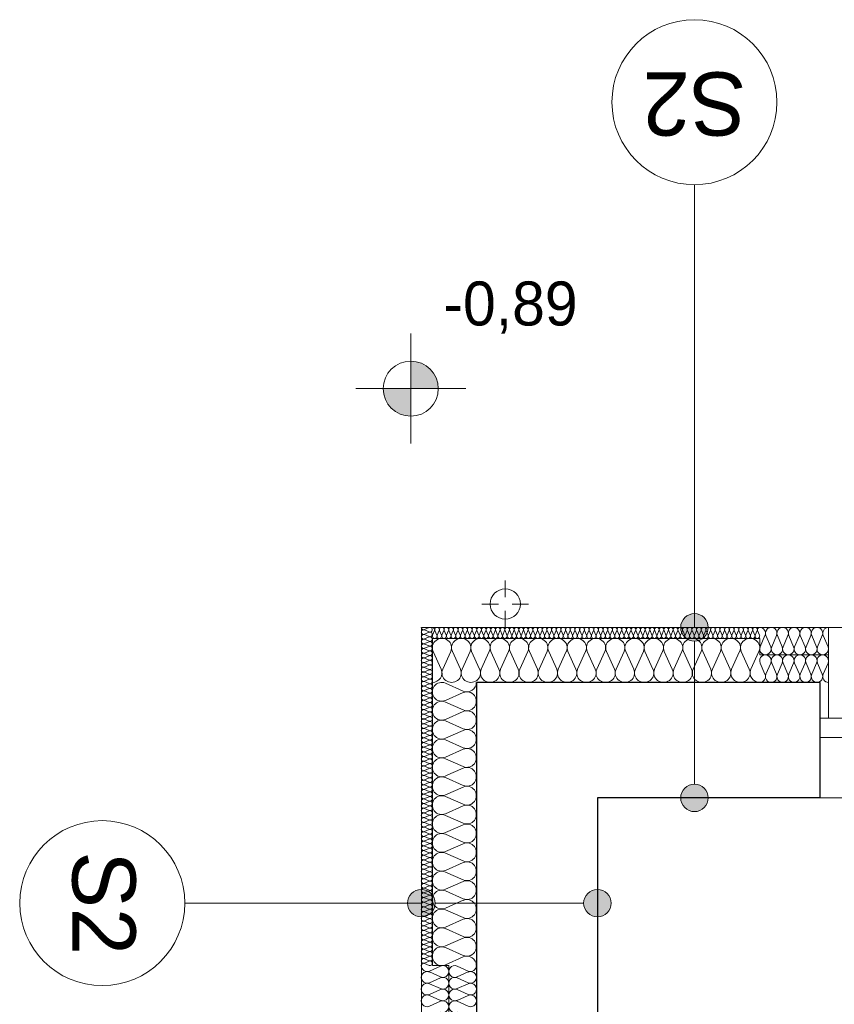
# Model space of a CAD drawing. Extents: x -438200 to -357500, y 15000 to 163871.
# Tile 89 of 148: x -382472 to -379511, y 35922 to 39502. Entities that reach past the tile are written whole.
import ezdxf

# ---------------------------------------------------------------- set-up
doc = ezdxf.new("R2010")
doc.units = 0
doc.header["$MEASUREMENT"] = 0
for name, color, linetype in [('#podkład', 252, 'Continuous'), ('Arch ocieplenie', 252, 'Continuous'), ('Arch opisy', 252, 'Continuous'), ('Inwent Izolacje', 252, 'Continuous'), ('INWENT RZĘDNE', 252, 'Continuous')]:
    doc.layers.add(name, color=color, linetype=linetype)
for name, color, linetype, lineweight in [('Arch ocieplenie_Nr_Pióra__9', 252, 'Continuous', 13), ('Arch opisy_Nr_Pióra__1', 252, 'Continuous', 25), ('Arch opisy_Nr_Pióra__21', 252, 'Continuous', 9), ('Arch wykończenie_Nr_Pióra__3', 252, 'Continuous', 18), ('INWENT DACH_Nr_Pióra__21', 252, 'Continuous', 9), ('Inwent Izolacje_Nr_Pióra__2', 252, 'Continuous', 13), ('INWENT RZĘDNE_Nr_Pióra__21', 252, 'Continuous', 9), ('INWENT. OKNA_Nr_Pióra__5', 252, 'Continuous', 13), ('INWENT.ŚCIANY_Nr_Pióra__1', 252, 'Continuous', 25), ('INWENT.ŚCIANY_Nr_Pióra__2', 252, 'Continuous', 13), ('INWENT.ŚCIANY_Nr_Pióra__21', 252, 'Continuous', 9)]:
    doc.layers.add(name, color=color, linetype=linetype, lineweight=lineweight)
doc.styles.add('GENERATED_STYLE_2', font='txt')
doc.styles.add('GENERATED_STYLE_5', font='txt')

# ---------------------------------------------------------------- blocks, each defined once
blk = doc.blocks.new('Izolacja cieplna 14_14', base_point=(-430484.9, 37292.6))
at = {"layer": 'Arch ocieplenie_Nr_Pióra__9', "linetype": 'Continuous'}
for p, q in [((-430456.9, 37291.9), (-430473, 37284.8)), ((-430473, 37283.4), (-430456.9, 37276.2)), ((-430456.9, 37274.8), (-430473, 37267.7)), ((-430473, 37266.3), (-430456.9, 37259.2)), ((-430456.9, 37257.7), (-430473, 37250.6)), ((-430473, 37249.2), (-430456.9, 37242.1)), ((-430456.9, 37240.6), (-430473, 37233.5)), ((-430473, 37232.1), (-430456.9, 37225)), ((-430456.9, 37223.6), (-430473, 37216.5)), ((-430473, 37215), (-430456.9, 37207.9)), ((-430456.9, 37206.5), (-430473, 37199.4)), ((-430473, 37197.9), (-430456.9, 37190.8)), ((-430456.9, 37189.4), (-430473, 37182.3)), ((-430473, 37180.9), (-430456.9, 37173.7)), ((-430456.9, 37172.3), (-430473, 37165.2)), ((-430473, 37163.8), (-430456.9, 37156.7)), ((-430456.9, 37155.2), (-430473, 37148.1)), ((-430473, 37146.7), (-430456.9, 37139.6)), ((-430456.9, 37138.1), (-430473, 37131)), ((-430473, 37129.6), (-430456.9, 37122.5)), ((-430456.9, 37121.1), (-430473, 37114)), ((-430473, 37112.5), (-430456.9, 37105.4)), ((-430456.9, 37104), (-430473, 37096.9)), ((-430473, 37095.4), (-430456.9, 37088.3)), ((-430456.9, 37086.9), (-430473, 37079.8)), ((-430473, 37078.4), (-430456.9, 37071.2)), ((-430456.9, 37069.8), (-430473, 37062.7)), ((-430473, 37061.3), (-430456.9, 37054.2)), ((-430456.9, 37052.7), (-430473, 37045.6)), ((-430473, 37044.2), (-430456.9, 37037.1)), ((-430456.9, 37035.6), (-430473, 37028.5)), ((-430473, 37027.1), (-430456.9, 37020)), ((-430456.9, 37018.6), (-430473, 37011.5)), ((-430473, 37010), (-430456.9, 37002.9)), ((-430456.9, 37001.5), (-430473, 36994.4)), ((-430473, 36992.9), (-430456.9, 36985.8)), ((-430456.9, 36984.4), (-430473, 36977.3)), ((-430473, 36975.9), (-430456.9, 36968.7)), ((-430456.9, 36967.3), (-430473, 36960.2)), ((-430473, 36958.8), (-430456.9, 36951.7)), ((-430456.9, 36950.2), (-430473, 36943.1)), ((-430473, 36941.7), (-430456.9, 36934.6)), ((-430456.9, 36933.1), (-430473, 36926)), ((-430473, 36924.6), (-430456.9, 36917.5)), ((-430456.9, 36916.1), (-430473, 36909)), ((-430473, 36907.5), (-430456.9, 36900.4)), ((-430456.9, 36899), (-430473, 36891.9)), ((-430473, 36890.4), (-430456.9, 36883.3)), ((-430456.9, 36881.9), (-430473, 36874.8)), ((-430473, 36873.4), (-430456.9, 36866.2)), ((-430456.9, 36864.8), (-430473, 36857.7)), ((-430473, 36856.3), (-430456.9, 36849.2)), ((-430456.9, 36847.7), (-430473, 36840.6)), ((-430473, 36839.2), (-430456.9, 36832.1)), ((-430456.9, 36830.6), (-430473, 36823.5)), ((-430473, 36822.1), (-430456.9, 36815)), ((-430456.9, 36813.6), (-430473, 36806.5)), ((-430473, 36805), (-430456.9, 36797.9)), ((-430456.9, 36796.5), (-430473, 36789.4)), ((-430473, 36787.9), (-430456.9, 36780.8)), ((-430456.9, 36779.4), (-430473, 36772.3)), ((-430473, 36770.9), (-430456.9, 36763.7)), ((-430456.9, 36762.3), (-430473, 36755.2)), ((-430473, 36753.8), (-430456.9, 36746.7)), ((-430456.9, 36745.2), (-430473, 36738.1)), ((-430473, 36736.7), (-430456.9, 36729.6)), ((-430456.9, 36728.1), (-430473, 36721)), ((-430473, 36719.6), (-430456.9, 36712.5)), ((-430456.9, 36711.1), (-430473, 36704)), ((-430473, 36702.5), (-430456.9, 36695.4)), ((-430456.9, 36694), (-430473, 36686.9)), ((-430473, 36685.4), (-430456.9, 36678.3)), ((-430456.9, 36676.9), (-430473, 36669.8)), ((-430473, 36668.4), (-430456.9, 36661.2)), ((-430456.9, 36659.8), (-430473, 36652.7)), ((-430473, 36651.3), (-430456.9, 36644.2)), ((-430456.9, 36642.7), (-430473, 36635.6)), ((-430473, 36634.2), (-430456.9, 36627.1)), ((-430456.9, 36625.6), (-430473, 36618.5)), ((-430473, 36617.1), (-430456.9, 36610)), ((-430456.9, 36608.6), (-430473, 36601.5)), ((-430473, 36600), (-430456.9, 36592.9)), ((-430456.9, 36591.5), (-430473, 36584.4)), ((-430473, 36582.9), (-430456.9, 36575.8)), ((-430456.9, 36574.4), (-430473, 36567.3)), ((-430473, 36565.9), (-430456.9, 36558.7)), ((-430456.9, 36557.3), (-430473, 36550.2)), ((-430473, 36548.8), (-430456.9, 36541.7)), ((-430456.9, 36540.2), (-430473, 36533.1)), ((-430473, 36531.7), (-430456.9, 36524.6)), ((-430456.9, 36523.1), (-430473, 36516)), ((-430473, 36514.6), (-430456.9, 36507.5)), ((-430456.9, 36506.1), (-430473, 36499)), ((-430473, 36497.5), (-430456.9, 36490.4)), ((-430456.9, 36489), (-430473, 36481.9)), ((-430473, 36480.4), (-430456.9, 36473.3)), ((-430456.9, 36471.9), (-430473, 36464.8)), ((-430473, 36463.4), (-430456.9, 36456.2)), ((-430456.9, 36454.8), (-430473, 36447.7)), ((-430473, 36446.3), (-430456.9, 36439.2)), ((-430456.9, 36437.7), (-430473, 36430.6)), ((-430473, 36429.2), (-430456.9, 36422.1)), ((-430456.9, 36420.6), (-430473, 36413.5)), ((-430473, 36412.1), (-430456.9, 36405)), ((-430456.9, 36403.6), (-430473, 36396.5)), ((-430473, 36395), (-430456.9, 36387.9)), ((-430456.9, 36386.5), (-430473, 36379.4)), ((-430473, 36377.9), (-430456.9, 36370.8)), ((-430456.9, 36369.4), (-430473, 36362.3)), ((-430473, 36360.9), (-430456.9, 36353.7)), ((-430456.9, 36352.3), (-430473, 36345.2)), ((-430473, 36343.8), (-430456.9, 36336.7)), ((-430456.9, 36335.2), (-430473, 36328.1)), ((-430473, 36326.7), (-430456.9, 36319.6)), ((-430456.9, 36318.1), (-430473, 36311)), ((-430473, 36309.6), (-430456.9, 36302.5)), ((-430456.9, 36301.1), (-430473, 36294)), ((-430473, 36292.5), (-430456.9, 36285.4)), ((-430456.9, 36284), (-430473, 36276.9)), ((-430473, 36275.4), (-430456.9, 36268.3)), ((-430456.9, 36266.9), (-430473, 36259.8)), ((-430473, 36258.4), (-430456.9, 36251.2)), ((-430456.9, 36249.8), (-430473, 36242.7)), ((-430473, 36241.3), (-430456.9, 36234.2)), ((-430456.9, 36232.7), (-430473, 36225.6)), ((-430473, 36224.2), (-430456.9, 36217.1)), ((-430456.9, 36215.6), (-430473, 36208.5)), ((-430473, 36207.1), (-430456.9, 36200)), ((-430456.9, 36198.6), (-430473, 36191.5)), ((-430473, 36190), (-430456.9, 36182.9)), ((-430456.9, 36181.5), (-430473, 36174.4)), ((-430473, 36172.9), (-430456.9, 36165.8)), ((-430456.9, 36164.4), (-430473, 36157.3)), ((-430473, 36155.9), (-430456.9, 36148.7)), ((-430456.9, 36147.3), (-430473, 36140.2)), ((-430473, 36138.8), (-430456.9, 36131.7)), ((-430456.9, 36130.2), (-430473, 36123.1)), ((-430473, 36121.7), (-430456.9, 36114.6)), ((-430456.9, 36113.1), (-430473, 36106)), ((-430473, 36104.6), (-430456.9, 36097.5)), ((-430456.9, 36096.1), (-430473, 36089)), ((-430473, 36087.5), (-430456.9, 36080.4)), ((-430456.9, 36079), (-430473, 36071.9)), ((-430473, 36070.4), (-430456.9, 36063.3))]:
    blk.add_line(p, q, dxfattribs=at)
for centre, start_param, end_param in [((-430476.4, 37275.5), 2.7288, 6.695979), ((-430476.4, 37292.6), 4.712389, 6.695979), ((-430453.5, 37284.1), 5.870392, 9.837571), ((-430453.5, 37267), 5.870392, 9.837571), ((-430476.4, 37258.4), 2.7288, 6.695979), ((-430476.4, 37241.4), 2.7288, 6.695979), ((-430453.5, 37249.9), 5.870392, 9.837571), ((-430453.5, 37232.8), 5.870392, 9.837571), ((-430476.4, 37224.3), 2.7288, 6.695979), ((-430476.4, 37207.2), 2.7288, 6.695979), ((-430453.5, 37215.7), 5.870392, 9.837571), ((-430453.5, 37198.7), 5.870392, 9.837571), ((-430476.4, 37190.1), 2.7288, 6.695979), ((-430476.4, 37173), 2.7288, 6.695979), ((-430476.4, 37155.9), 2.7288, 6.695979), ((-430453.5, 37181.6), 5.870392, 9.837571), ((-430453.5, 37164.5), 5.870392, 9.837571), ((-430476.4, 37138.9), 2.7288, 6.695979), ((-430476.4, 37121.8), 2.7288, 6.695979), ((-430453.5, 37147.4), 5.870392, 9.837571), ((-430453.5, 37130.3), 5.870392, 9.837571), ((-430476.4, 37104.7), 2.7288, 6.695979), ((-430476.4, 37087.6), 2.7288, 6.695979), ((-430453.5, 37113.2), 5.870392, 9.837571), ((-430453.5, 37096.2), 5.870392, 9.837571), ((-430476.4, 37070.5), 2.7288, 6.695979), ((-430476.4, 37053.4), 2.7288, 6.695979), ((-430453.5, 37079.1), 5.870392, 9.837571), ((-430453.5, 37062), 5.870392, 9.837571), ((-430476.4, 37036.4), 2.7288, 6.695979), ((-430476.4, 37019.3), 2.7288, 6.695979), ((-430453.5, 37044.9), 5.870392, 9.837571), ((-430453.5, 37027.8), 5.870392, 9.837571), ((-430476.4, 37002.2), 2.7288, 6.695979), ((-430476.4, 36985.1), 2.7288, 6.695979), ((-430453.5, 37010.7), 5.870392, 9.837571), ((-430453.5, 36993.7), 5.870392, 9.837571), ((-430453.5, 36976.6), 5.870392, 9.837571), ((-430476.4, 36968), 2.7288, 6.695979), ((-430476.4, 36950.9), 2.7288, 6.695979), ((-430453.5, 36959.5), 5.870392, 9.837571), ((-430453.5, 36942.4), 5.870392, 9.837571), ((-430476.4, 36933.9), 2.7288, 6.695979), ((-430476.4, 36916.8), 2.7288, 6.695979), ((-430453.5, 36925.3), 5.870392, 9.837571), ((-430453.5, 36908.2), 5.870392, 9.837571), ((-430476.4, 36899.7), 2.7288, 6.695979), ((-430476.4, 36882.6), 2.7288, 6.695979), ((-430453.5, 36891.2), 5.870392, 9.837571), ((-430453.5, 36874.1), 5.870392, 9.837571), ((-430476.4, 36865.5), 2.7288, 6.695979), ((-430476.4, 36848.4), 2.7288, 6.695979), ((-430453.5, 36857), 5.870392, 9.837571), ((-430453.5, 36839.9), 5.870392, 9.837571), ((-430476.4, 36831.4), 2.7288, 6.695979), ((-430476.4, 36814.3), 2.7288, 6.695979), ((-430453.5, 36822.8), 5.870392, 9.837571), ((-430453.5, 36805.7), 5.870392, 9.837571), ((-430476.4, 36797.2), 2.7288, 6.695979), ((-430476.4, 36780.1), 2.7288, 6.695979), ((-430476.4, 36763), 2.7288, 6.695979), ((-430453.5, 36788.7), 5.870392, 9.837571), ((-430453.5, 36771.6), 5.870392, 9.837571), ((-430476.4, 36745.9), 2.7288, 6.695979), ((-430476.4, 36728.9), 2.7288, 6.695979), ((-430453.5, 36754.5), 5.870392, 9.837571), ((-430453.5, 36737.4), 5.870392, 9.837571), ((-430476.4, 36711.8), 2.7288, 6.695979), ((-430476.4, 36694.7), 2.7288, 6.695979), ((-430453.5, 36720.3), 5.870392, 9.837571), ((-430453.5, 36703.2), 5.870392, 9.837571), ((-430476.4, 36677.6), 2.7288, 6.695979), ((-430476.4, 36660.5), 2.7288, 6.695979), ((-430453.5, 36686.2), 5.870392, 9.837571), ((-430453.5, 36669.1), 5.870392, 9.837571), ((-430476.4, 36643.4), 2.7288, 6.695979), ((-430476.4, 36626.4), 2.7288, 6.695979), ((-430453.5, 36652), 5.870392, 9.837571), ((-430453.5, 36634.9), 5.870392, 9.837571), ((-430476.4, 36609.3), 2.7288, 6.695979), ((-430476.4, 36592.2), 2.7288, 6.695979), ((-430453.5, 36617.8), 5.870392, 9.837571), ((-430453.5, 36600.7), 5.870392, 9.837571), ((-430453.5, 36583.7), 5.870392, 9.837571), ((-430476.4, 36575.1), 2.7288, 6.695979), ((-430476.4, 36558), 2.7288, 6.695979), ((-430453.5, 36566.6), 5.870392, 9.837571), ((-430453.5, 36549.5), 5.870392, 9.837571), ((-430476.4, 36540.9), 2.7288, 6.695979), ((-430476.4, 36523.9), 2.7288, 6.695979), ((-430453.5, 36532.4), 5.870392, 9.837571), ((-430453.5, 36515.3), 5.870392, 9.837571), ((-430476.4, 36506.8), 2.7288, 6.695979), ((-430476.4, 36489.7), 2.7288, 6.695979), ((-430453.5, 36498.2), 5.870392, 9.837571), ((-430453.5, 36481.2), 5.870392, 9.837571), ((-430476.4, 36472.6), 2.7288, 6.695979), ((-430476.4, 36455.5), 2.7288, 6.695979), ((-430453.5, 36464.1), 5.870392, 9.837571), ((-430453.5, 36447), 5.870392, 9.837571), ((-430476.4, 36438.4), 2.7288, 6.695979), ((-430476.4, 36421.4), 2.7288, 6.695979), ((-430476.4, 36404.3), 2.7288, 6.695979), ((-430453.5, 36429.9), 5.870392, 9.837571), ((-430453.5, 36412.8), 5.870392, 9.837571), ((-430476.4, 36387.2), 2.7288, 6.695979), ((-430476.4, 36370.1), 2.7288, 6.695979), ((-430453.5, 36395.7), 5.870392, 9.837571), ((-430453.5, 36378.7), 5.870392, 9.837571), ((-430476.4, 36353), 2.7288, 6.695979), ((-430476.4, 36335.9), 2.7288, 6.695979), ((-430453.5, 36361.6), 5.870392, 9.837571), ((-430453.5, 36344.5), 5.870392, 9.837571), ((-430476.4, 36318.9), 2.7288, 6.695979), ((-430476.4, 36301.8), 2.7288, 6.695979), ((-430453.5, 36327.4), 5.870392, 9.837571), ((-430453.5, 36310.3), 5.870392, 9.837571), ((-430476.4, 36284.7), 2.7288, 6.695979), ((-430476.4, 36267.6), 2.7288, 6.695979), ((-430453.5, 36293.2), 5.870392, 9.837571), ((-430453.5, 36276.2), 5.870392, 9.837571), ((-430476.4, 36250.5), 2.7288, 6.695979), ((-430476.4, 36233.4), 2.7288, 6.695979), ((-430453.5, 36259.1), 5.870392, 9.837571), ((-430453.5, 36242), 5.870392, 9.837571), ((-430453.5, 36224.9), 5.870392, 9.837571), ((-430476.4, 36216.4), 2.7288, 6.695979), ((-430476.4, 36199.3), 2.7288, 6.695979), ((-430453.5, 36207.8), 5.870392, 9.837571), ((-430453.5, 36190.7), 5.870392, 9.837571), ((-430476.4, 36182.2), 2.7288, 6.695979), ((-430476.4, 36165.1), 2.7288, 6.695979), ((-430453.5, 36173.7), 5.870392, 9.837571), ((-430453.5, 36156.6), 5.870392, 9.837571), ((-430476.4, 36148), 2.7288, 6.695979), ((-430476.4, 36130.9), 2.7288, 6.695979), ((-430453.5, 36139.5), 5.870392, 9.837571), ((-430453.5, 36122.4), 5.870392, 9.837571), ((-430476.4, 36113.9), 2.7288, 6.695979), ((-430476.4, 36096.8), 2.7288, 6.695979), ((-430453.5, 36105.3), 5.870392, 9.837571), ((-430453.5, 36088.2), 5.870392, 9.837571), ((-430476.4, 36079.7), 2.7288, 6.695979), ((-430476.4, 36062.6), 2.7288, 4.712389), ((-430453.5, 36071.2), 5.870392, 9.837571)]:
    blk.add_ellipse(centre, major_axis=(0, -8.54), ratio=0.995956, start_param=start_param, end_param=end_param, dxfattribs=at)
blk = doc.blocks.new('Izolacja cieplna 14_17', base_point=(-430484.9, 36062.6))
at = {"layer": 'Arch ocieplenie_Nr_Pióra__9', "linetype": 'Continuous'}
for p, q in [((-430414.7, 36060.8), (-430455.1, 36043.1)), ((-430455.1, 36039.5), (-430414.7, 36021.7)), ((-430414.7, 36018.2), (-430455.1, 36000.4)), ((-430455.1, 35996.8), (-430414.7, 35979.1)), ((-430414.7, 35975.5), (-430455.1, 35957.7)), ((-430455.1, 35954.2), (-430414.7, 35936.4)), ((-430414.7, 35932.8), (-430455.1, 35915.1))]:
    blk.add_line(p, q, dxfattribs=at)
for centre, start_param, end_param in [((-430463.7, 36062.6), 4.712389, 6.695979), ((-430406.2, 36041.3), 5.870392, 9.837571), ((-430463.7, 36019.9), 2.7288, 6.695979), ((-430406.2, 35998.6), 5.870392, 9.837571), ((-430463.7, 35977.3), 2.7288, 6.695979), ((-430463.7, 35934.6), 2.7288, 6.695979), ((-430406.2, 35956), 5.870392, 9.837571), ((-430406.2, 35913.3), 5.870392, 9.837571)]:
    blk.add_ellipse(centre, major_axis=(0, -21.3), ratio=0.997013, start_param=start_param, end_param=end_param, dxfattribs=at)
blk = doc.blocks.new('Izolacja cieplna 14_18', base_point=(-429254.9, 37292.6))
at = {"layer": 'Arch ocieplenie_Nr_Pióra__9', "linetype": 'Continuous'}
for p, q in [((-430437.2, 37280.7), (-430444.2, 37264.5)), ((-430428.7, 37264.5), (-430435.7, 37280.7)), ((-430420.2, 37280.7), (-430427.2, 37264.5)), ((-430411.7, 37264.5), (-430418.7, 37280.7)), ((-430403.2, 37280.7), (-430410.2, 37264.5)), ((-430394.7, 37264.5), (-430401.7, 37280.7)), ((-430386.2, 37280.7), (-430393.2, 37264.5)), ((-430377.7, 37264.5), (-430384.7, 37280.7)), ((-430369.2, 37280.7), (-430376.2, 37264.5)), ((-430360.7, 37264.5), (-430367.7, 37280.7)), ((-430352.2, 37280.7), (-430359.2, 37264.5)), ((-430343.7, 37264.5), (-430350.7, 37280.7)), ((-430335.2, 37280.7), (-430342.2, 37264.5)), ((-430326.7, 37264.5), (-430333.7, 37280.7)), ((-430318.2, 37280.7), (-430325.2, 37264.5)), ((-430309.7, 37264.5), (-430316.7, 37280.7)), ((-430301.2, 37280.7), (-430308.2, 37264.5)), ((-430292.7, 37264.5), (-430299.7, 37280.7)), ((-430284.2, 37280.7), (-430291.2, 37264.5)), ((-430275.7, 37264.5), (-430282.7, 37280.7)), ((-430267.2, 37280.7), (-430274.2, 37264.5)), ((-430258.7, 37264.5), (-430265.7, 37280.7)), ((-430250.2, 37280.7), (-430257.2, 37264.5)), ((-430241.7, 37264.5), (-430248.7, 37280.7)), ((-430233.2, 37280.7), (-430240.2, 37264.5)), ((-430224.7, 37264.5), (-430231.7, 37280.7)), ((-430216.2, 37280.7), (-430223.2, 37264.5)), ((-430207.7, 37264.5), (-430214.7, 37280.7)), ((-430199.2, 37280.7), (-430206.2, 37264.5)), ((-430190.7, 37264.5), (-430197.7, 37280.7)), ((-430182.2, 37280.7), (-430189.2, 37264.5)), ((-430173.7, 37264.5), (-430180.7, 37280.7)), ((-430165.2, 37280.7), (-430172.2, 37264.5)), ((-430156.7, 37264.5), (-430163.7, 37280.7)), ((-430148.2, 37280.7), (-430155.2, 37264.5)), ((-430139.7, 37264.5), (-430146.7, 37280.7)), ((-430131.2, 37280.7), (-430138.2, 37264.5)), ((-430122.7, 37264.5), (-430129.7, 37280.7)), ((-430114.2, 37280.7), (-430121.2, 37264.5)), ((-430105.7, 37264.5), (-430112.7, 37280.7)), ((-430097.2, 37280.7), (-430104.2, 37264.5)), ((-430088.7, 37264.5), (-430095.7, 37280.7)), ((-430080.2, 37280.7), (-430087.2, 37264.5)), ((-430071.7, 37264.5), (-430078.7, 37280.7)), ((-430063.2, 37280.7), (-430070.2, 37264.5)), ((-430054.7, 37264.5), (-430061.7, 37280.7)), ((-430046.2, 37280.7), (-430053.2, 37264.5)), ((-430037.7, 37264.5), (-430044.7, 37280.7)), ((-430029.2, 37280.7), (-430036.2, 37264.5)), ((-430020.7, 37264.5), (-430027.7, 37280.7)), ((-430012.2, 37280.7), (-430019.2, 37264.5)), ((-430003.7, 37264.5), (-430010.7, 37280.7)), ((-429995.2, 37280.7), (-430002.2, 37264.5)), ((-429986.7, 37264.5), (-429993.7, 37280.7)), ((-429978.2, 37280.7), (-429985.2, 37264.5)), ((-429969.7, 37264.5), (-429976.7, 37280.7)), ((-429961.2, 37280.7), (-429968.2, 37264.5)), ((-429952.7, 37264.5), (-429959.7, 37280.7)), ((-429944.2, 37280.7), (-429951.2, 37264.5)), ((-429935.7, 37264.5), (-429942.7, 37280.7)), ((-429927.2, 37280.7), (-429934.2, 37264.5)), ((-429918.7, 37264.5), (-429925.7, 37280.7)), ((-429910.2, 37280.7), (-429917.2, 37264.5)), ((-429901.7, 37264.5), (-429908.7, 37280.7)), ((-429893.2, 37280.7), (-429900.2, 37264.5)), ((-429884.7, 37264.5), (-429891.7, 37280.7)), ((-429876.2, 37280.7), (-429883.2, 37264.5)), ((-429867.7, 37264.5), (-429874.7, 37280.7)), ((-429859.2, 37280.7), (-429866.2, 37264.5)), ((-429850.7, 37264.5), (-429857.7, 37280.7)), ((-429842.2, 37280.7), (-429849.2, 37264.5)), ((-429833.7, 37264.5), (-429840.7, 37280.7)), ((-429825.2, 37280.7), (-429832.2, 37264.5)), ((-429816.7, 37264.5), (-429823.7, 37280.7)), ((-429808.2, 37280.7), (-429815.2, 37264.5)), ((-429799.7, 37264.5), (-429806.7, 37280.7)), ((-429791.2, 37280.7), (-429798.2, 37264.5)), ((-429782.7, 37264.5), (-429789.7, 37280.7)), ((-429774.2, 37280.7), (-429781.2, 37264.5)), ((-429765.7, 37264.5), (-429772.7, 37280.7)), ((-429757.2, 37280.7), (-429764.2, 37264.5)), ((-429748.7, 37264.5), (-429755.7, 37280.7)), ((-429740.2, 37280.7), (-429747.2, 37264.5)), ((-429731.7, 37264.5), (-429738.7, 37280.7)), ((-429723.2, 37280.7), (-429730.2, 37264.5)), ((-429714.7, 37264.5), (-429721.7, 37280.7)), ((-429706.2, 37280.7), (-429713.2, 37264.5)), ((-429697.7, 37264.5), (-429704.7, 37280.7)), ((-429689.2, 37280.7), (-429696.2, 37264.5)), ((-429680.7, 37264.5), (-429687.7, 37280.7)), ((-429672.2, 37280.7), (-429679.2, 37264.5)), ((-429663.7, 37264.5), (-429670.7, 37280.7)), ((-429655.2, 37280.7), (-429662.2, 37264.5)), ((-429646.7, 37264.5), (-429653.7, 37280.7)), ((-429638.2, 37280.7), (-429645.2, 37264.5)), ((-429629.7, 37264.5), (-429636.7, 37280.7)), ((-429621.2, 37280.7), (-429628.2, 37264.5)), ((-429612.7, 37264.5), (-429619.7, 37280.7)), ((-429604.2, 37280.7), (-429611.2, 37264.5)), ((-429595.7, 37264.5), (-429602.7, 37280.7)), ((-429587.2, 37280.7), (-429594.2, 37264.5)), ((-429578.7, 37264.5), (-429585.7, 37280.7)), ((-429570.2, 37280.7), (-429577.2, 37264.5)), ((-429561.7, 37264.5), (-429568.7, 37280.7)), ((-429553.2, 37280.7), (-429560.2, 37264.5)), ((-429544.7, 37264.5), (-429551.7, 37280.7)), ((-429536.2, 37280.7), (-429543.2, 37264.5)), ((-429527.7, 37264.5), (-429534.7, 37280.7)), ((-429519.2, 37280.7), (-429526.2, 37264.5)), ((-429510.7, 37264.5), (-429517.7, 37280.7)), ((-429502.2, 37280.7), (-429509.2, 37264.5)), ((-429493.7, 37264.5), (-429500.7, 37280.7)), ((-429485.2, 37280.7), (-429492.2, 37264.5)), ((-429476.7, 37264.5), (-429483.7, 37280.7)), ((-429468.2, 37280.7), (-429475.2, 37264.5)), ((-429459.7, 37264.5), (-429466.7, 37280.7)), ((-429451.2, 37280.7), (-429458.2, 37264.5)), ((-429442.7, 37264.5), (-429449.7, 37280.7)), ((-429434.2, 37280.7), (-429441.2, 37264.5)), ((-429425.7, 37264.5), (-429432.7, 37280.7)), ((-429417.2, 37280.7), (-429424.2, 37264.5)), ((-429408.7, 37264.5), (-429415.7, 37280.7)), ((-429400.2, 37280.7), (-429407.2, 37264.5)), ((-429391.7, 37264.5), (-429398.7, 37280.7)), ((-429383.2, 37280.7), (-429390.2, 37264.5)), ((-429374.7, 37264.5), (-429381.7, 37280.7)), ((-429366.2, 37280.7), (-429373.2, 37264.5)), ((-429357.7, 37264.5), (-429364.7, 37280.7)), ((-429349.2, 37280.7), (-429356.2, 37264.5)), ((-429340.7, 37264.5), (-429347.7, 37280.7)), ((-429332.2, 37280.7), (-429339.2, 37264.5)), ((-429323.7, 37264.5), (-429330.7, 37280.7)), ((-429315.2, 37280.7), (-429322.2, 37264.5)), ((-429306.7, 37264.5), (-429313.7, 37280.7)), ((-429298.2, 37280.7), (-429305.2, 37264.5)), ((-429289.7, 37264.5), (-429296.7, 37280.7)), ((-429281.2, 37280.7), (-429288.2, 37264.5)), ((-429272.7, 37264.5), (-429279.7, 37280.7)), ((-429264.2, 37280.7), (-429271.2, 37264.5)), ((-429255.7, 37264.5), (-429262.7, 37280.7))]:
    blk.add_line(p, q, dxfattribs=at)
for centre, start_param, end_param in [((-430444.9, 37284.1), 1.158004, 3.141593), ((-430427.9, 37284.1), 1.158004, 5.125183), ((-430410.9, 37284.1), 1.158004, 5.125183), ((-430393.9, 37284.1), 1.158004, 5.125183), ((-430376.9, 37284.1), 1.158004, 5.125183), ((-430359.9, 37284.1), 1.158004, 5.125183), ((-430342.9, 37284.1), 1.158004, 5.125183), ((-430325.9, 37284.1), 1.158004, 5.125183), ((-430308.9, 37284.1), 1.158004, 5.125183), ((-430291.9, 37284.1), 1.158004, 5.125183), ((-430274.9, 37284.1), 1.158004, 5.125183), ((-430257.9, 37284.1), 1.158004, 5.125183), ((-430240.9, 37284.1), 1.158004, 5.125183), ((-430223.9, 37284.1), 1.158004, 5.125183), ((-430206.9, 37284.1), 1.158004, 5.125183), ((-430189.9, 37284.1), 1.158004, 5.125183), ((-430172.9, 37284.1), 1.158004, 5.125183), ((-430155.9, 37284.1), 1.158004, 5.125183), ((-430138.9, 37284.1), 1.158004, 5.125183), ((-430121.9, 37284.1), 1.158004, 5.125183), ((-430104.9, 37284.1), 1.158004, 5.125183), ((-430087.9, 37284.1), 1.158004, 5.125183), ((-430070.9, 37284.1), 1.158004, 5.125183), ((-430053.9, 37284.1), 1.158004, 5.125183), ((-430036.9, 37284.1), 1.158004, 5.125183), ((-430019.9, 37284.1), 1.158004, 5.125183), ((-430002.9, 37284.1), 1.158004, 5.125183), ((-429985.9, 37284.1), 1.158004, 5.125183), ((-429968.9, 37284.1), 1.158004, 5.125183), ((-429951.9, 37284.1), 1.158004, 5.125183), ((-429934.9, 37284.1), 1.158004, 5.125183), ((-429917.9, 37284.1), 1.158004, 5.125183), ((-429900.9, 37284.1), 1.158004, 5.125183), ((-429883.9, 37284.1), 1.158004, 5.125183), ((-429866.9, 37284.1), 1.158004, 5.125183), ((-429849.9, 37284.1), 1.158004, 5.125183), ((-429832.9, 37284.1), 1.158004, 5.125183), ((-429815.9, 37284.1), 1.158004, 5.125183), ((-429798.9, 37284.1), 1.158004, 5.125183), ((-429781.9, 37284.1), 1.158004, 5.125183), ((-429764.9, 37284.1), 1.158004, 5.125183), ((-429747.9, 37284.1), 1.158004, 5.125183), ((-429730.9, 37284.1), 1.158004, 5.125183), ((-429713.9, 37284.1), 1.158004, 5.125183), ((-429696.9, 37284.1), 1.158004, 5.125183), ((-429679.9, 37284.1), 1.158004, 5.125183), ((-429662.9, 37284.1), 1.158004, 5.125183), ((-429645.9, 37284.1), 1.158004, 5.125183), ((-429628.9, 37284.1), 1.158004, 5.125183), ((-429611.9, 37284.1), 1.158004, 5.125183), ((-429594.9, 37284.1), 1.158004, 5.125183), ((-429577.9, 37284.1), 1.158004, 5.125183), ((-429560.9, 37284.1), 1.158004, 5.125183), ((-429543.9, 37284.1), 1.158004, 5.125183), ((-429526.9, 37284.1), 1.158004, 5.125183), ((-429509.9, 37284.1), 1.158004, 5.125183), ((-429492.9, 37284.1), 1.158004, 5.125183), ((-429475.9, 37284.1), 1.158004, 5.125183), ((-429458.9, 37284.1), 1.158004, 5.125183), ((-429441.9, 37284.1), 1.158004, 5.125183), ((-429424.9, 37284.1), 1.158004, 5.125183), ((-429407.9, 37284.1), 1.158004, 5.125183), ((-429390.9, 37284.1), 1.158004, 5.125183), ((-429373.9, 37284.1), 1.158004, 5.125183), ((-429356.9, 37284.1), 1.158004, 5.125183), ((-429339.9, 37284.1), 1.158004, 5.125183), ((-429322.9, 37284.1), 1.158004, 5.125183), ((-429305.9, 37284.1), 1.158004, 5.125183), ((-429288.9, 37284.1), 1.158004, 5.125183), ((-429271.9, 37284.1), 1.158004, 5.125183), ((-429254.9, 37284.1), 3.141593, 5.125182), ((-430436.4, 37261.1), 4.299595, 8.266775), ((-430419.4, 37261.1), 4.299595, 8.266775), ((-430402.4, 37261.1), 4.299595, 8.266775), ((-430385.4, 37261.1), 4.299595, 8.266775), ((-430368.4, 37261.1), 4.299595, 8.266775), ((-430351.4, 37261.1), 4.299595, 8.266775), ((-430334.4, 37261.1), 4.299595, 8.266775), ((-430317.4, 37261.1), 4.299595, 8.266775), ((-430300.4, 37261.1), 4.299595, 8.266775), ((-430283.4, 37261.1), 4.299595, 8.266775), ((-430266.4, 37261.1), 4.299595, 8.266775), ((-430249.4, 37261.1), 4.299595, 8.266775), ((-430232.4, 37261.1), 4.299595, 8.266775), ((-430215.4, 37261.1), 4.299595, 8.266775), ((-430198.4, 37261.1), 4.299595, 8.266775), ((-430181.4, 37261.1), 4.299595, 8.266775), ((-430164.4, 37261.1), 4.299595, 8.266775), ((-430147.4, 37261.1), 4.299595, 8.266775), ((-430130.4, 37261.1), 4.299595, 8.266775), ((-430113.4, 37261.1), 4.299595, 8.266775), ((-430096.4, 37261.1), 4.299595, 8.266775), ((-430079.4, 37261.1), 4.299595, 8.266775), ((-430062.4, 37261.1), 4.299595, 8.266775), ((-430045.4, 37261.1), 4.299595, 8.266775), ((-430028.4, 37261.1), 4.299595, 8.266775), ((-430011.4, 37261.1), 4.299595, 8.266775), ((-429994.4, 37261.1), 4.299595, 8.266775), ((-429977.4, 37261.1), 4.299595, 8.266775), ((-429960.4, 37261.1), 4.299595, 8.266775), ((-429943.4, 37261.1), 4.299595, 8.266775), ((-429926.4, 37261.1), 4.299595, 8.266775), ((-429909.4, 37261.1), 4.299595, 8.266775), ((-429892.4, 37261.1), 4.299595, 8.266775), ((-429875.4, 37261.1), 4.299595, 8.266775), ((-429858.4, 37261.1), 4.299595, 8.266775), ((-429841.4, 37261.1), 4.299595, 8.266775), ((-429824.4, 37261.1), 4.299595, 8.266775), ((-429807.4, 37261.1), 4.299595, 8.266775), ((-429790.4, 37261.1), 4.299595, 8.266775), ((-429773.4, 37261.1), 4.299595, 8.266775), ((-429756.4, 37261.1), 4.299595, 8.266775), ((-429739.4, 37261.1), 4.299595, 8.266775), ((-429722.4, 37261.1), 4.299595, 8.266775), ((-429705.4, 37261.1), 4.299595, 8.266775), ((-429688.4, 37261.1), 4.299595, 8.266775), ((-429671.4, 37261.1), 4.299595, 8.266775), ((-429654.4, 37261.1), 4.299595, 8.266775), ((-429637.4, 37261.1), 4.299595, 8.266775), ((-429620.4, 37261.1), 4.299595, 8.266775), ((-429603.4, 37261.1), 4.299595, 8.266775), ((-429586.4, 37261.1), 4.299595, 8.266775), ((-429569.4, 37261.1), 4.299595, 8.266775), ((-429552.4, 37261.1), 4.299595, 8.266775), ((-429535.4, 37261.1), 4.299595, 8.266775), ((-429518.4, 37261.1), 4.299595, 8.266775), ((-429501.4, 37261.1), 4.299595, 8.266775), ((-429484.4, 37261.1), 4.299595, 8.266775), ((-429467.4, 37261.1), 4.299595, 8.266775), ((-429450.4, 37261.1), 4.299595, 8.266775), ((-429433.4, 37261.1), 4.299595, 8.266775), ((-429416.4, 37261.1), 4.299595, 8.266775), ((-429399.4, 37261.1), 4.299595, 8.266775), ((-429382.4, 37261.1), 4.299595, 8.266775), ((-429365.4, 37261.1), 4.299595, 8.266775), ((-429348.4, 37261.1), 4.299595, 8.266775), ((-429331.4, 37261.1), 4.299595, 8.266775), ((-429314.4, 37261.1), 4.299595, 8.266775), ((-429297.4, 37261.1), 4.299595, 8.266775), ((-429280.4, 37261.1), 4.299595, 8.266775), ((-429263.4, 37261.1), 4.299595, 8.266775)]:
    blk.add_ellipse(centre, major_axis=(0, -8.51), ratio=0.999161, start_param=start_param, end_param=end_param, dxfattribs=at)
blk = doc.blocks.new('Izolacja cieplna 14_19', base_point=(-429004.9, 37292.6))
at = {"layer": 'Arch ocieplenie_Nr_Pióra__9', "linetype": 'Continuous'}
for p, q in [((-429235.9, 37262.8), (-429253.2, 37222.4)), ((-429215, 37222.4), (-429232.4, 37262.8)), ((-429194.2, 37262.8), (-429211.5, 37222.4)), ((-429173.4, 37222.4), (-429190.7, 37262.8)), ((-429152.5, 37262.8), (-429169.9, 37222.4)), ((-429131.7, 37222.4), (-429149, 37262.8)), ((-429110.9, 37262.8), (-429128.2, 37222.4)), ((-429090, 37222.4), (-429107.4, 37262.8)), ((-429069.2, 37262.8), (-429086.5, 37222.4)), ((-429048.4, 37222.4), (-429065.7, 37262.8)), ((-429027.5, 37262.8), (-429044.9, 37222.4)), ((-429006.7, 37222.4), (-429024, 37262.8))]:
    blk.add_line(p, q, dxfattribs=at)
for centre, start_param, end_param in [((-429254.9, 37271.3), 1.158004, 3.141593), ((-429213.3, 37271.3), 1.158004, 5.125183), ((-429171.6, 37271.3), 1.158004, 5.125183), ((-429129.9, 37271.3), 1.158004, 5.125183), ((-429088.3, 37271.3), 1.158004, 5.125183), ((-429046.6, 37271.3), 1.158004, 5.125183), ((-429004.9, 37271.3), 3.141593, 5.125182), ((-429234.1, 37213.9), 4.299595, 8.266775), ((-429192.4, 37213.9), 4.299595, 8.266775), ((-429150.8, 37213.9), 4.299595, 8.266775), ((-429109.1, 37213.9), 4.299595, 8.266775), ((-429067.4, 37213.9), 4.299595, 8.266775), ((-429025.8, 37213.9), 4.299595, 8.266775)]:
    blk.add_ellipse(centre, major_axis=(0, -21.3), ratio=0.979572, start_param=start_param, end_param=end_param, dxfattribs=at)
blk = doc.blocks.new('Izolacja cieplna 14_265', base_point=(-430284.9, 32137.6))
at = {"layer": 'Inwent Izolacje_Nr_Pióra__2', "linetype": 'Continuous'}
for p, q in [((-430314.7, 36043.1), (-430355.1, 36060.8)), ((-430355.1, 36021.7), (-430314.7, 36039.5)), ((-430314.7, 36000.4), (-430355.1, 36018.2)), ((-430355.1, 35979.1), (-430314.7, 35996.8)), ((-430314.7, 35957.7), (-430355.1, 35975.5)), ((-430355.1, 35936.4), (-430314.7, 35954.2)), ((-430314.7, 35915.1), (-430355.1, 35932.8))]:
    blk.add_line(p, q, dxfattribs=at)
for centre, start_param, end_param in [((-430363.7, 36041.3), 5.870392, 9.837571), ((-430306.2, 36062.6), 2.7288, 4.712389), ((-430363.7, 35998.6), 5.870392, 9.837571), ((-430306.2, 36019.9), 2.7288, 6.695979), ((-430306.2, 35977.3), 2.7288, 6.695979), ((-430363.7, 35956), 5.870392, 9.837571), ((-430306.2, 35934.6), 2.7288, 6.695979), ((-430363.7, 35913.3), 5.870392, 9.837571)]:
    blk.add_ellipse(centre, major_axis=(0, 21.3), ratio=0.997013, start_param=start_param, end_param=end_param, dxfattribs=at)
blk = doc.blocks.new('Izolacja cieplna 14_269', base_point=(-430284.9, 36062.6))
at = {"layer": 'Inwent Izolacje_Nr_Pióra__2', "linetype": 'Continuous'}
for p, q in [((-430332.6, 37061.2), (-430397.3, 37089.7)), ((-430397.3, 37026.8), (-430332.6, 37055.4)), ((-430332.6, 36992.5), (-430397.3, 37021.1)), ((-430397.3, 36958.2), (-430332.6, 36986.7)), ((-430332.6, 36923.8), (-430397.3, 36952.4)), ((-430397.3, 36889.5), (-430332.6, 36918.1)), ((-430332.6, 36855.2), (-430397.3, 36883.7)), ((-430397.3, 36820.8), (-430332.6, 36849.4)), ((-430332.6, 36786.5), (-430397.3, 36815.1)), ((-430397.3, 36752.2), (-430332.6, 36780.7)), ((-430332.6, 36717.8), (-430397.3, 36746.4)), ((-430397.3, 36683.5), (-430332.6, 36712.1)), ((-430332.6, 36649.2), (-430397.3, 36677.7)), ((-430397.3, 36614.8), (-430332.6, 36643.4)), ((-430332.6, 36580.5), (-430397.3, 36609.1)), ((-430397.3, 36546.2), (-430332.6, 36574.7)), ((-430332.6, 36511.8), (-430397.3, 36540.4)), ((-430397.3, 36477.5), (-430332.6, 36506.1)), ((-430332.6, 36443.2), (-430397.3, 36471.7)), ((-430397.3, 36408.8), (-430332.6, 36437.4)), ((-430332.6, 36374.5), (-430397.3, 36403.1)), ((-430397.3, 36340.2), (-430332.6, 36368.7)), ((-430332.6, 36305.8), (-430397.3, 36334.4)), ((-430397.3, 36271.5), (-430332.6, 36300.1)), ((-430332.6, 36237.2), (-430397.3, 36265.7)), ((-430397.3, 36202.8), (-430332.6, 36231.4)), ((-430332.6, 36168.5), (-430397.3, 36197.1)), ((-430397.3, 36134.2), (-430332.6, 36162.7)), ((-430332.6, 36099.8), (-430397.3, 36128.4)), ((-430397.3, 36065.5), (-430332.6, 36094.1))]:
    blk.add_line(p, q, dxfattribs=at)
for centre, start_param, end_param in [((-430410.9, 37058.3), 5.870392, 9.837571), ((-430319, 37092.6), 2.7288, 4.712389), ((-430319, 37023.9), 2.7288, 6.695979), ((-430410.9, 36989.6), 5.870392, 9.837571), ((-430319, 36955.3), 2.7288, 6.695979), ((-430410.9, 36920.9), 5.870392, 9.837571), ((-430319, 36886.6), 2.7288, 6.695979), ((-430410.9, 36852.3), 5.870392, 9.837571), ((-430319, 36817.9), 2.7288, 6.695979), ((-430410.9, 36783.6), 5.870392, 9.837571), ((-430319, 36749.3), 2.7288, 6.695979), ((-430410.9, 36714.9), 5.870392, 9.837571), ((-430319, 36680.6), 2.7288, 6.695979), ((-430410.9, 36646.3), 5.870392, 9.837571), ((-430319, 36611.9), 2.7288, 6.695979), ((-430410.9, 36577.6), 5.870392, 9.837571), ((-430319, 36543.3), 2.7288, 6.695979), ((-430410.9, 36508.9), 5.870392, 9.837571), ((-430319, 36474.6), 2.7288, 6.695979), ((-430410.9, 36440.3), 5.870392, 9.837571), ((-430319, 36405.9), 2.7288, 6.695979), ((-430410.9, 36371.6), 5.870392, 9.837571), ((-430319, 36337.3), 2.7288, 6.695979), ((-430410.9, 36302.9), 5.870392, 9.837571), ((-430319, 36268.6), 2.7288, 6.695979), ((-430410.9, 36234.3), 5.870392, 9.837571), ((-430319, 36199.9), 2.7288, 6.695979), ((-430410.9, 36165.6), 5.870392, 9.837571), ((-430319, 36131.3), 2.7288, 6.695979), ((-430410.9, 36096.9), 5.870392, 9.837571), ((-430319, 36062.6), 4.712389, 6.695979)]:
    blk.add_ellipse(centre, major_axis=(0, 34.3), ratio=0.991121, start_param=start_param, end_param=end_param, dxfattribs=at)
blk = doc.blocks.new('Izolacja cieplna 14_270', base_point=(-430444.9, 37092.6))
at = {"layer": 'Inwent Izolacje_Nr_Pióra__2', "linetype": 'Continuous'}
for p, q in [((-430442, 37204.9), (-430412.9, 37140.3)), ((-430407, 37140.3), (-430377.9, 37204.9)), ((-430372, 37204.9), (-430342.9, 37140.3)), ((-430337, 37140.3), (-430307.9, 37204.9)), ((-430302, 37204.9), (-430272.9, 37140.3)), ((-430267, 37140.3), (-430237.9, 37204.9)), ((-430232, 37204.9), (-430202.9, 37140.3)), ((-430197, 37140.3), (-430167.9, 37204.9)), ((-430162, 37204.9), (-430132.9, 37140.3)), ((-430127, 37140.3), (-430097.9, 37204.9)), ((-430092, 37204.9), (-430062.9, 37140.3)), ((-430057, 37140.3), (-430027.9, 37204.9)), ((-430022, 37204.9), (-429992.9, 37140.3)), ((-429987, 37140.3), (-429957.9, 37204.9)), ((-429952, 37204.9), (-429922.9, 37140.3)), ((-429917, 37140.3), (-429887.9, 37204.9)), ((-429882, 37204.9), (-429852.9, 37140.3)), ((-429847, 37140.3), (-429817.9, 37204.9)), ((-429812, 37204.9), (-429782.9, 37140.3)), ((-429777, 37140.3), (-429747.9, 37204.9)), ((-429742, 37204.9), (-429712.9, 37140.3)), ((-429707, 37140.3), (-429677.9, 37204.9)), ((-429672, 37204.9), (-429642.9, 37140.3)), ((-429637, 37140.3), (-429607.9, 37204.9)), ((-429602, 37204.9), (-429572.9, 37140.3)), ((-429567, 37140.3), (-429537.9, 37204.9)), ((-429532, 37204.9), (-429502.9, 37140.3)), ((-429497, 37140.3), (-429467.9, 37204.9)), ((-429462, 37204.9), (-429432.9, 37140.3)), ((-429427, 37140.3), (-429397.9, 37204.9)), ((-429392, 37204.9), (-429362.9, 37140.3)), ((-429357, 37140.3), (-429327.9, 37204.9)), ((-429322, 37204.9), (-429292.9, 37140.3)), ((-429287, 37140.3), (-429257.9, 37204.9))]:
    blk.add_line(p, q, dxfattribs=at)
for centre, start_param, end_param in [((-430409.9, 37218.6), 5.870392, 9.837571), ((-430339.9, 37218.6), 5.870392, 9.837571), ((-430269.9, 37218.6), 5.870392, 9.837571), ((-430199.9, 37218.6), 5.870392, 9.837571), ((-430129.9, 37218.6), 5.870392, 9.837571), ((-430059.9, 37218.6), 5.870392, 9.837571), ((-429989.9, 37218.6), 5.870392, 9.837571), ((-429919.9, 37218.6), 5.870392, 9.837571), ((-429849.9, 37218.6), 5.870392, 9.837571), ((-429779.9, 37218.6), 5.870392, 9.837571), ((-429709.9, 37218.6), 5.870392, 9.837571), ((-429639.9, 37218.6), 5.870392, 9.837571), ((-429569.9, 37218.6), 5.870392, 9.837571), ((-429499.9, 37218.6), 5.870392, 9.837571), ((-429429.9, 37218.6), 5.870392, 9.837571), ((-429359.9, 37218.6), 5.870392, 9.837571), ((-429289.9, 37218.6), 5.870392, 9.837571), ((-430444.9, 37126.6), 4.712389, 6.695979), ((-430374.9, 37126.6), 2.7288, 6.695979), ((-430304.9, 37126.6), 2.7288, 6.695979), ((-430234.9, 37126.6), 2.7288, 6.695979), ((-430164.9, 37126.6), 2.7288, 6.695979), ((-430094.9, 37126.6), 2.7288, 6.695979), ((-430024.9, 37126.6), 2.7288, 6.695979), ((-429954.9, 37126.6), 2.7288, 6.695979), ((-429884.9, 37126.6), 2.7288, 6.695979), ((-429814.9, 37126.6), 2.7288, 6.695979), ((-429744.9, 37126.6), 2.7288, 6.695979), ((-429674.9, 37126.6), 2.7288, 6.695979), ((-429604.9, 37126.6), 2.7288, 6.695979), ((-429534.9, 37126.6), 2.7288, 6.695979), ((-429464.9, 37126.6), 2.7288, 6.695979), ((-429394.9, 37126.6), 2.7288, 6.695979), ((-429324.9, 37126.6), 2.7288, 6.695979), ((-429254.9, 37126.6), 2.7288, 4.712389)]:
    blk.add_ellipse(centre, major_axis=(35, 0), ratio=0.972243, start_param=start_param, end_param=end_param, dxfattribs=at)
blk = doc.blocks.new('Izolacja cieplna 14_273', base_point=(-429254.9, 37092.6))
at = {"layer": 'Inwent Izolacje_Nr_Pióra__2', "linetype": 'Continuous'}
for p, q in [((-429253.2, 37162.8), (-429235.9, 37122.4)), ((-429232.4, 37122.4), (-429215, 37162.8)), ((-429211.5, 37162.8), (-429194.2, 37122.4)), ((-429190.7, 37122.4), (-429173.4, 37162.8)), ((-429169.9, 37162.8), (-429152.5, 37122.4)), ((-429149, 37122.4), (-429131.7, 37162.8)), ((-429128.2, 37162.8), (-429110.9, 37122.4)), ((-429107.4, 37122.4), (-429090, 37162.8)), ((-429086.5, 37162.8), (-429069.2, 37122.4)), ((-429065.7, 37122.4), (-429048.4, 37162.8)), ((-429044.9, 37162.8), (-429027.5, 37122.4)), ((-429024, 37122.4), (-429006.7, 37162.8))]:
    blk.add_line(p, q, dxfattribs=at)
for centre, start_param, end_param in [((-429234.1, 37171.3), 4.299595, 8.266775), ((-429192.4, 37171.3), 4.299595, 8.266775), ((-429150.8, 37171.3), 4.299595, 8.266775), ((-429109.1, 37171.3), 4.299595, 8.266775), ((-429067.4, 37171.3), 4.299595, 8.266775), ((-429025.8, 37171.3), 4.299595, 8.266775), ((-429254.9, 37113.9), 3.141593, 5.125182), ((-429213.3, 37113.9), 1.158004, 5.125183), ((-429171.6, 37113.9), 1.158004, 5.125183), ((-429129.9, 37113.9), 1.158004, 5.125183), ((-429088.3, 37113.9), 1.158004, 5.125183), ((-429046.6, 37113.9), 1.158004, 5.125183), ((-429004.9, 37113.9), 1.158004, 3.141593)]:
    blk.add_ellipse(centre, major_axis=(0, 21.3), ratio=0.979571, start_param=start_param, end_param=end_param, dxfattribs=at)
blk = doc.blocks.new('Koty wysokościowe_14', base_point=(-430523.3, 38160.7))
at = {"layer": 'INWENT RZĘDNE_Nr_Pióra__21', "linetype": 'Continuous'}
for points in [[(-430523.3, 38160.7), (-430423.3, 38160.7), (-430430.9, 38199), (-430452.5, 38231.5), (-430485, 38253.1), (-430523.3, 38260.7)], [(-430523.3, 38160.7), (-430623.3, 38160.7), (-430615.6, 38122.5), (-430594, 38090), (-430561.5, 38068.4), (-430523.3, 38060.7)]]:
    blk.add_hatch(color=256, dxfattribs=at).paths.add_polyline_path(points, flags=0)
for p, q in [((-430523.3, 37960.7), (-430523.3, 38360.7)), ((-430723.3, 38160.7), (-430323.3, 38160.7))]:
    blk.add_line(p, q, dxfattribs=at)
blk.add_circle((-430523.3, 38160.7), 100, dxfattribs=at)
at = {"layer": 'INWENT RZĘDNE_Nr_Pióra__21', "insert": (-430404.6, 38360.7), "char_height": 160, "attachment_point": 7, "style": 'GENERATED_STYLE_2'}
blk.add_mtext('{-0,89}', dxfattribs=at)
blk = doc.blocks.new('Linia_38', base_point=(-429492.2, 37292.6))
at = {"layer": 'Arch opisy_Nr_Pióra__21', "linetype": 'Continuous'}
blk.add_line((-429492.2, 37292.6), (-429492.2, 38902.4), dxfattribs=at)
blk.add_circle((-429492.2, 39202.4), 300, dxfattribs=at)
blk = doc.blocks.new('Linia_39', base_point=(-429492.2, 36672.6))
at = {"layer": 'Arch opisy_Nr_Pióra__21', "linetype": 'Continuous'}
for points in [[(-429442.2, 37292.6), (-429446, 37311.7), (-429456.8, 37328), (-429473.1, 37338.8), (-429492.2, 37342.6), (-429511.3, 37338.8), (-429527.6, 37328), (-429538.4, 37311.7), (-429542.2, 37292.6), (-429538.4, 37273.5), (-429527.6, 37257.3), (-429511.3, 37246.4), (-429492.2, 37242.6), (-429473.1, 37246.4), (-429456.8, 37257.3), (-429446, 37273.5)], [(-429442.2, 36672.6), (-429446, 36691.7), (-429456.8, 36708), (-429473.1, 36718.8), (-429492.2, 36722.6), (-429511.3, 36718.8), (-429527.6, 36708), (-429538.4, 36691.7), (-429542.2, 36672.6), (-429538.4, 36653.5), (-429527.6, 36637.3), (-429511.3, 36626.4), (-429492.2, 36622.6), (-429473.1, 36626.4), (-429456.8, 36637.3), (-429446, 36653.5)]]:
    blk.add_hatch(color=256, dxfattribs=at).paths.add_polyline_path(points, flags=0)
blk.add_line((-429492.2, 36722.6), (-429492.2, 37242.6), dxfattribs=at)
for centre in [(-429492.2, 37292.6), (-429492.2, 36672.6)]:
    blk.add_circle(centre, 50, dxfattribs=at)
blk = doc.blocks.new('Linia_46', base_point=(-430484.9, 36289.8))
at = {"layer": 'Arch opisy_Nr_Pióra__21', "linetype": 'Continuous'}
blk.add_line((-430484.9, 36289.8), (-431344.7, 36289.8), dxfattribs=at)
blk.add_circle((-431644.7, 36289.8), 300, dxfattribs=at)
blk = doc.blocks.new('Linia_47', base_point=(-429844.9, 36289.8))
at = {"layer": 'Arch opisy_Nr_Pióra__21', "linetype": 'Continuous'}
for points in [[(-430434.9, 36289.8), (-430438.8, 36309), (-430449.6, 36325.2), (-430465.8, 36336), (-430484.9, 36339.8), (-430504.1, 36336), (-430520.3, 36325.2), (-430531.1, 36309), (-430534.9, 36289.8), (-430531.1, 36270.7), (-430520.3, 36254.5), (-430504.1, 36243.6), (-430484.9, 36239.8), (-430465.8, 36243.6), (-430449.6, 36254.5), (-430438.8, 36270.7)], [(-429794.9, 36289.8), (-429798.8, 36309), (-429809.6, 36325.2), (-429825.8, 36336), (-429844.9, 36339.8), (-429864.1, 36336), (-429880.3, 36325.2), (-429891.1, 36309), (-429894.9, 36289.8), (-429891.1, 36270.7), (-429880.3, 36254.5), (-429864.1, 36243.6), (-429844.9, 36239.8), (-429825.8, 36243.6), (-429809.6, 36254.5), (-429798.8, 36270.7)]]:
    blk.add_hatch(color=256, dxfattribs=at).paths.add_polyline_path(points, flags=0)
blk.add_line((-429894.9, 36289.8), (-430434.9, 36289.8), dxfattribs=at)
for centre in [(-430484.9, 36289.8), (-429844.9, 36289.8)]:
    blk.add_circle(centre, 50, dxfattribs=at)
blk = doc.blocks.new('parter')
at = {"layer": 'Arch wykończenie_Nr_Pióra__3', "color": 252, "linetype": 'Continuous'}
for p, q in [((-430484.9, 37292.6), (-430484.9, 32137.6)), ((-429004.9, 37292.6), (-430484.9, 37292.6)), ((-429004.9, 36962.6), (-429004.9, 37292.6))]:
    blk.add_line(p, q, dxfattribs=at)
at = {"layer": 'INWENT DACH_Nr_Pióra__21', "color": 252, "linetype": 'Continuous'}
for p, q in [((-430179.9, 37402.6), (-430179.9, 37462.6)), ((-430204.9, 37377.6), (-430264.9, 37377.6)), ((-430179.9, 37352.6), (-430179.9, 37292.6)), ((-430154.9, 37377.6), (-430094.9, 37377.6))]:
    blk.add_line(p, q, dxfattribs=at)
blk.add_circle((-430179.9, 37377.6), 55, dxfattribs=at)
at = {"layer": 'INWENT. OKNA_Nr_Pióra__5', "color": 252, "linetype": 'Continuous'}
for p, q in [((-429034.9, 36892.6), (-429034.9, 36962.6)), ((-428154.9, 36962.6), (-429034.9, 36962.6)), ((-428154.9, 36892.6), (-429034.9, 36892.6))]:
    blk.add_line(p, q, dxfattribs=at)
at = {"layer": 'INWENT.ŚCIANY_Nr_Pióra__1', "color": 252, "linetype": 'Continuous'}
for p, q in [((-430284.9, 37092.6), (-430284.9, 32172.6)), ((-429034.9, 37092.6), (-430284.9, 37092.6)), ((-429034.9, 36672.6), (-429034.9, 37092.6)), ((-429034.9, 36672.6), (-429844.9, 36672.6)), ((-429844.9, 36672.6), (-429844.9, 34412.6))]:
    blk.add_line(p, q, dxfattribs=at)
at = {"layer": 'INWENT.ŚCIANY_Nr_Pióra__2', "color": 252, "linetype": 'Continuous'}
for p, q in [((-429254.9, 37252.6), (-430444.9, 37252.6)), ((-430444.9, 37252.6), (-430444.9, 36062.6)), ((-429254.9, 37192.6), (-429254.9, 37252.6)), ((-429004.9, 37192.6), (-429254.9, 37192.6)), ((-430444.9, 36062.6), (-430384.9, 36062.6)), ((-430384.9, 32137.6), (-430384.9, 36062.6))]:
    blk.add_line(p, q, dxfattribs=at)
at = {"layer": 'INWENT.ŚCIANY_Nr_Pióra__21', "color": 252, "linetype": 'Continuous'}
for p, q in [((-429004.9, 37292.6), (-428184.9, 37292.6)), ((-429034.9, 36672.6), (-428154.9, 36672.6))]:
    blk.add_line(p, q, dxfattribs=at)
at = {"layer": 'Arch ocieplenie', "color": 252, "linetype": 'Continuous', "lineweight": 13}
for name, p in [('Izolacja cieplna 14_14', (-430484.9, 37292.6)), ('Izolacja cieplna 14_18', (-429254.9, 37292.6)), ('Izolacja cieplna 14_19', (-429004.9, 37292.6)), ('Izolacja cieplna 14_17', (-430484.9, 36062.6))]:
    blk.add_blockref(name, p, dxfattribs=at)
at = {"layer": 'Arch opisy', "color": 252, "linetype": 'Continuous'}
for name, p in [('Linia_38', (-429492.2, 37292.6)), ('Linia_39', (-429492.2, 36672.6)), ('Linia_46', (-430484.9, 36289.8)), ('Linia_47', (-429844.9, 36289.8))]:
    blk.add_blockref(name, p, dxfattribs=at)
at = {"layer": 'Inwent Izolacje', "color": 252, "linetype": 'Continuous', "lineweight": 13}
for name, p in [('Izolacja cieplna 14_270', (-430444.9, 37092.6)), ('Izolacja cieplna 14_273', (-429254.9, 37092.6)), ('Izolacja cieplna 14_269', (-430284.9, 36062.6)), ('Izolacja cieplna 14_265', (-430284.9, 32137.6))]:
    blk.add_blockref(name, p, dxfattribs=at)
at = {"layer": 'INWENT RZĘDNE', "color": 252}
blk.add_blockref('Koty wysokościowe_14', (-430523.3, 38160.7), dxfattribs=at)
at = {"layer": 'Arch opisy_Nr_Pióra__1', "color": 252, "linetype": 'Continuous', "char_height": 230, "attachment_point": 2, "style": 'GENERATED_STYLE_5'}
for insert, rotation in [((-429492.2, 39081), 180), ((-431523.4, 36289.8), 270)]:
    blk.add_mtext('{S2}', dxfattribs=dict(at, insert=insert, rotation=rotation))

msp = doc.modelspace()

# ---------------------------------------------------------------- block references
at = {"layer": '#podkład', "color": 3, "lineweight": 50}
msp.add_blockref('parter', (49473.1, 0), dxfattribs=at)

doc.saveas('drawing.dxf')
